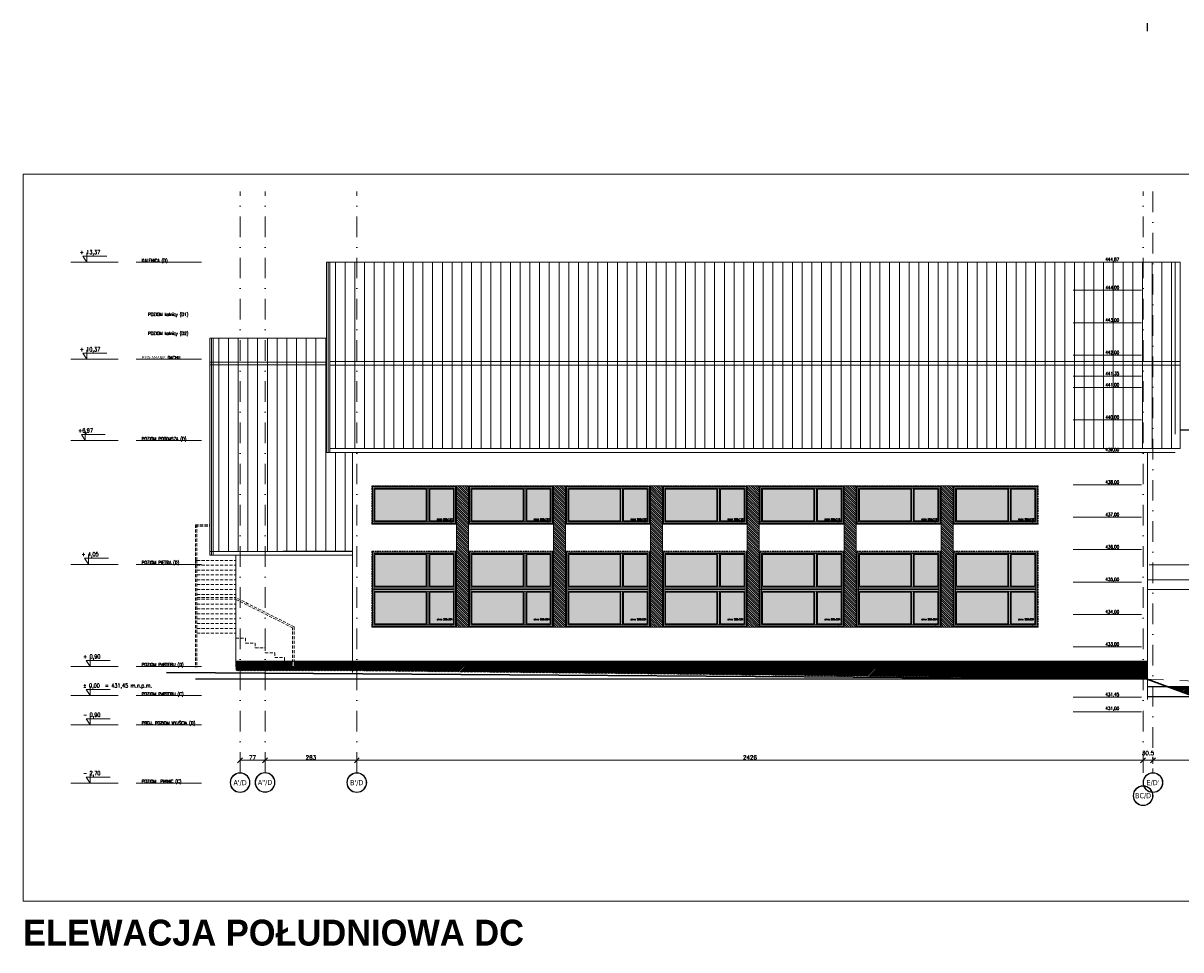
# Model space of a CAD drawing. Header units: millimetres. Extents: x 23192 to 177760, y -399809 to -79279.
# Tile 54 of 256: x 70977 to 74548, y -210248 to -207389. Entities that reach past the tile are written whole.
import ezdxf
from ezdxf.enums import TextEntityAlignment as Align

# ---------------------------------------------------------------- set-up
doc = ezdxf.new("R2010")
doc.units = ezdxf.units.MM
for name, pattern in [('2_3', [1, 0.5, -0.5]), ('CARKOVANA', [7.5, 5, -2.5]), ('DASHDOT', [25.4, 12.7, -6.35, 0, -6.35]), ('HIDDEN2', [4.7625, 3.175, -1.5875])]:
    doc.linetypes.add(name, pattern=pattern)
doc.layers.get('0').update_dxf_attribs({"lineweight": 0})
for name, color, linetype, lineweight in [('! opisy okien elewacja', 7, 'Continuous', 0), ('!! 0_ Istn-okna', 6, 'Continuous', 13), ('!! 0_ Istn-sciany', 3, 'Continuous', 30), ('!! 0_ Opis', 8, 'Continuous', 13), ('!! 0_ WIDOK ELEWACJA', 4, 'Continuous', 0), ('!! 1  WYDZIELENIE PPOŻ', 252, 'Continuous', 0), ('!! 1_Hatch dach', 252, 'Continuous', 5), ('!! 1_projektowana elewacja', 3, 'Continuous', 25), ('!! 2_TYNK OBRYS', 252, 'Continuous', 13), ('!! wymiary osi', 250, 'Continuous', 9), ('0-osie-liniA', 14, 'DASHDOT', 5), ('0-osie-tx', 66, 'Continuous', 9), ('0-rzedne-blok', 62, 'Continuous', 13)]:
    doc.layers.add(name, color=color, linetype=linetype, lineweight=lineweight)
for name, color, linetype, lineweight, plot in [('!! 0_ramki', 66, 'Continuous', 9, False), ('!! 0_RZĘDNE BEZWZGLĘDNE', 10, 'Continuous', 0, False), ('ND', 240, 'Continuous', 0, False)]:
    doc.layers.add(name, color=color, linetype=linetype, lineweight=lineweight, plot=plot)
doc.layers.add('!! 1_ widok', color=4, linetype='Continuous')
doc.layers.add('!! 1_ELEWACJA KOLOR', color=7, linetype='Continuous', lineweight=13, true_color=0x6888bb)
doc.layers.add('!! 2_ELEWACJA COKÓŁ', color=9, linetype='Continuous', lineweight=13, true_color=0x808080)
doc.layers.add('!! 2_WYBURZENIA DO REMONTU', color=7, linetype='Continuous', lineweight=0, true_color=0x4d4d4d, plot=False)
doc.styles.add('DEUTSCH', font='SIMPLEX8')
doc.styles.add('SIMPLEX', font='simplex.shx', dxfattribs={"width": 0.77})
doc.styles.add('STYLE10', font='arialbd.ttf')
doc.styles.add('TAHOMA', font='tahoma.ttf')
doc.styles.add('TXT', font='simplex.shx')
doc.dimstyles.new('DIM50', dxfattribs={"dimscale": 5, "dimtxt": 2.5, "dimasz": 1.5, "dimexe": 0, "dimexo": 0, "dimgap": 0.5, "dimtad": 1, "dimdec": 4, "dimrnd": 0.5, "dimdsep": 46, "dimtxsty": 'TXT', "dimblk1": 'TICK1', "dimblk2": 'TICK1', "dimsah": 1, "dimcen": 0, "dimse1": 1, "dimse2": 1, "dimclrd": 1, "dimclre": 7, "dimclrt": 9, "dimadec": 0, "dimazin": 0, "dimtfac": 1, "dimtdec": 4, "dimtmove": 2, "dimatfit": 3, "dimldrblk": 'TICK1', "dimfxl": 1, "dimtolj": 1, "dimarcsym": 0})
pattern_1 = [(45, (22465.2155, -6921.958), (-2.24506403, 2.24506403), [])]
pattern_2 = [(90, (0, -6910.918), (-30, 2e-15), [])]

# ---------------------------------------------------------------- blocks, each defined once
blk = doc.blocks.new('okno 266x234')
at = {"layer": '!! 1_Hatch dach', "true_color": 0x575757}
h = blk.add_hatch(dxfattribs=at)
h.set_pattern_fill('ANSI31', color=251, scale=0.3, angle=180)
h.paths.add_polyline_path([(212, 10817.5), (-50, 10817.5), (-50, 10820.5), (212, 10820.5)])
h = blk.add_hatch(dxfattribs=at)
h.set_pattern_fill('DOTS', color=251, angle=180)
h.paths.add_polyline_path([(43.8, 10596.5), (202, 10596.5), (202, 10694.5), (43.8, 10694.5)])
h.paths.add_polyline_path([(43.8, 10712.5), (202, 10712.5), (202, 10810.5), (43.8, 10810.5)])
h.paths.add_polyline_path([(32.8, 10596.5), (-40, 10596.5), (-40, 10694.5), (32.8, 10694.5)])
h.paths.add_polyline_path([(32.8, 10712.5), (-40, 10712.5), (-40, 10810.5), (32.8, 10810.5)])
at = {"layer": '! opisy okien elewacja'}
for p in [(-33, 10817.5), (209, 10817.5), (209, 10703.5), (-47, 10589.5), (195, 10589.5)]:
    blk.add_point(p, dxfattribs=at)
at = {"layer": '!! 0_ Istn-okna'}
for p, q in [((205, 10709.5), (-43, 10709.5)), ((205, 10704.5), (-43, 10704.5)), ((205, 10702.5), (-43, 10702.5)), ((205, 10697.5), (-43, 10697.5))]:
    blk.add_line(p, q, dxfattribs=at)
at = {"layer": '!! 0_ Istn-okna', "linetype": 'CARKOVANA', "lineweight": 5}
blk.add_lwpolyline([(212, 10820.5), (-50, 10820.5), (-50, 10586.5), (212, 10586.5)], close=True, dxfattribs=at)
at = {"layer": '!! 0_ Istn-okna'}
for points in [[(212, 10817.5), (-50, 10817.5), (-50, 10820.5), (212, 10820.5)], [(209, 10817.5), (-47, 10817.5), (-47, 10589.5), (209, 10589.5)], [(205, 10813.5), (-43, 10813.5), (-43, 10593.5), (205, 10593.5)], [(32.8, 10712.5), (-40, 10712.5), (-40, 10810.5), (32.8, 10810.5)], [(43.8, 10712.5), (202, 10712.5), (202, 10810.5), (43.8, 10810.5)], [(32.8, 10596.5), (-40, 10596.5), (-40, 10694.5), (32.8, 10694.5)], [(43.8, 10596.5), (202, 10596.5), (202, 10694.5), (43.8, 10694.5)]]:
    blk.add_lwpolyline(points, close=True, dxfattribs=at)
for points in [[(35.8, 10709.5), (35.8, 10813.5)], [(40.8, 10709.5), (40.8, 10813.5)], [(35.8, 10593.5), (35.8, 10697.5)], [(35.8, 10593.5), (35.8, 10697.5)], [(40.8, 10593.5), (40.8, 10697.5)], [(40.8, 10593.5), (40.8, 10697.5)]]:
    blk.add_lwpolyline(points, dxfattribs=at)
at = {"insert": (10.9, 10793.9), "char_height": 5, "attachment_point": 1, "rotation": 180, "style": 'TXT'}
blk.add_mtext_dynamic_manual_height_columns('okno 266x234', width=52.63, gutter_width=75, heights=[0], dxfattribs=at)
blk = doc.blocks.new('okno 266x112')
at = {"layer": '!! 1_Hatch dach', "true_color": 0x575757}
h = blk.add_hatch(dxfattribs=at)
h.set_pattern_fill('ANSI31', color=251, scale=0.05, angle=180)
h.set_pattern_definition([(225, (48759.55389, -227260.51076), (0.11225320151, -0.11225320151), [])])
h.paths.add_polyline_path([(212, 10312.8), (-50, 10312.8), (-50, 10315.8), (212, 10315.8)])
h = blk.add_hatch(dxfattribs=at)
h.set_pattern_fill('DOTS', color=251, angle=180)
h.paths.add_polyline_path([(43.8, 10207.8), (202, 10207.8), (202, 10305.8), (43.8, 10305.8)])
h.paths.add_polyline_path([(32.8, 10207.8), (-40, 10207.8), (-40, 10305.8), (32.8, 10305.8)])
at = {"layer": '! opisy okien elewacja'}
for p in [(-33, 10312.8), (209, 10314.3), (209, 10312.8), (209, 10308.3)]:
    blk.add_point(p, dxfattribs=at)
at = {"layer": '!! 0_ Istn-okna', "linetype": 'CARKOVANA', "lineweight": 5}
blk.add_lwpolyline([(212, 10315.8), (-50, 10315.8), (-50, 10197.8), (212, 10197.8)], close=True, dxfattribs=at)
at = {"layer": '!! 0_ Istn-okna'}
for points in [[(212, 10312.8), (-50, 10312.8), (-50, 10315.8), (212, 10315.8)], [(209, 10312.8), (-47, 10312.8), (-47, 10200.8), (209, 10200.8)], [(205, 10308.8), (-43, 10308.8), (-43, 10204.8), (205, 10204.8)], [(32.8, 10207.8), (-40, 10207.8), (-40, 10305.8), (32.8, 10305.8)], [(43.8, 10207.8), (202, 10207.8), (202, 10305.8), (43.8, 10305.8)]]:
    blk.add_lwpolyline(points, close=True, dxfattribs=at)
for points in [[(35.8, 10308.8), (-43, 10308.8)], [(35.8, 10204.8), (35.8, 10308.8)], [(205, 10308.8), (40.8, 10308.8)], [(40.8, 10204.8), (40.8, 10308.8)]]:
    blk.add_lwpolyline(points, dxfattribs=at)
at = {"insert": (10.9, 10298.3), "char_height": 5, "attachment_point": 1, "rotation": 180, "style": 'TXT'}
blk.add_mtext_dynamic_manual_height_columns('okno 266x112', width=52.63, gutter_width=75, heights=[0], dxfattribs=at)
blk = doc.blocks.new('RZĘDNE BEZWZGLĘDNE')
at = {"layer": '!! 0_RZĘDNE BEZWZGLĘDNE'}
for points in [[(62904.4, -203122.6), (63115.5, -203122.6)], [(62904.4, -203209.6), (63115.5, -203209.6)], [(62904.4, -203309.6), (63115.5, -203309.6)], [(62904.4, -203409.6), (63115.5, -203409.6)], [(62904.4, -203474.6), (63115.5, -203474.6)], [(62904.4, -203509.6), (63115.5, -203509.6)], [(62904.4, -203609.6), (63115.5, -203609.6)], [(62904.4, -203709.6), (63115.5, -203709.6)], [(62904.4, -203809.6), (63115.5, -203809.6)], [(62904.4, -203909.6), (63115.5, -203909.6)], [(62904.4, -204009.6), (63115.5, -204009.6)], [(62904.4, -204109.6), (63115.5, -204109.6)], [(62904.4, -204209.6), (63115.5, -204209.6)], [(62904.4, -204309.6), (63115.5, -204309.6)], [(62904.4, -204409.6), (63115.5, -204409.6)], [(62904.4, -204464.6), (63115.5, -204464.6)], [(62904.4, -204509.6), (63115.5, -204509.6)]]:
    blk.add_lwpolyline(points, dxfattribs=at)
at = {"layer": '!! 0_RZĘDNE BEZWZGLĘDNE', "char_height": 10, "attachment_point": 1, "style": 'SIMPLEX'}
for s, insert in [('444,87', (63003.7, -203109.2)), ('444,00', (63003.7, -203196.2)), ('443,00', (63003.7, -203296.2)), ('442,00', (63003.7, -203396.2)), ('441,35', (63003.7, -203461.2)), ('441,00', (63003.7, -203496.2)), ('440,00', (63003.7, -203596.2)), ('439,00', (63003.7, -203696.2)), ('438,00', (63003.7, -203796.2)), ('437,00', (63003.7, -203896.2)), ('436,00', (63003.7, -203996.2)), ('435,00', (63003.7, -204096.2)), ('434,00', (63003.7, -204196.2)), ('433,00', (63003.7, -204296.2)), ('432,00', (63003.7, -204396.2)), ('431,45', (63003.7, -204451.2)), ('431,00', (63003.7, -204494.2))]:
    blk.add_mtext_dynamic_manual_height_columns(s, width=111.802, gutter_width=20, heights=[0], dxfattribs=dict(at, insert=insert))
blk = doc.blocks.new('*U81')
h = blk.add_hatch(color=256)
edge = h.paths.add_edge_path()
edge.add_arc((0, 0), 30.6, 0, 360)
edge = h.paths.add_edge_path(flags=17)
edge.add_arc((0, 0), 29.4, 0, 360)
for radius in [30.6, 29.4]:
    blk.add_circle((0, 0), radius)
at = {"style": 'TAHOMA', "flags": 8}
blk.add_attdef('ANSICHTSNUMMER', text='', height=16, dxfattribs=at).set_placement((0, 0), align=Align.MIDDLE_CENTER)
blk = doc.blocks.new('TICK1')
at = {"color": 2}
blk.add_line((-1, -1), (1, 1), dxfattribs=at)
at = {"color": 0}
for p, q in [((0, 0), (-1, 0)), ((0, -1.4), (0, 1.4))]:
    blk.add_line(p, q, dxfattribs=at)
blk = doc.blocks.new('*D3703')
at = {"layer": '!! wymiary osi', "color": 1, "lineweight": -2, "transparency": 16777216}
blk.add_line((58033.6, -216280.7), (58095.6, -216280.7), dxfattribs=at)
at = {"layer": 'DEFPOINTS', "color": 0, "transparency": 16777216}
for p in [(58103.1, -216280.7), (58026.1, -216318.8), (58103.1, -216318.3)]:
    blk.add_point(p, dxfattribs=at)
at = {"layer": '!! wymiary osi', "color": 1, "lineweight": -2, "transparency": 16777216, "xscale": 7.5, "yscale": 7.5, "zscale": 7.5, "rotation": 180}
blk.add_blockref('TICK1', (58026.1, -216280.7), dxfattribs=at)
at = {"layer": '!! wymiary osi', "color": 1, "lineweight": -2, "transparency": 16777216, "xscale": 7.5, "yscale": 7.5, "zscale": 7.5}
blk.add_blockref('TICK1', (58103.1, -216280.7), dxfattribs=at)
at = {"layer": '!! wymiary osi', "color": 9, "transparency": 16777216, "insert": (58064.6, -216271.9), "char_height": 12.5, "attachment_point": 5, "style": 'TXT'}
blk.add_mtext('\\A1;77', dxfattribs=at)
blk = doc.blocks.new('*D3704')
at = {"layer": '!! wymiary osi', "color": 1, "lineweight": -2, "transparency": 16777216}
blk.add_line((58110.6, -216280.7), (58378.6, -216280.7), dxfattribs=at)
at = {"layer": 'DEFPOINTS', "color": 0, "transparency": 16777216}
for p in [(58386.1, -216280.7), (58386.1, -216280.7), (58103.1, -216318.3)]:
    blk.add_point(p, dxfattribs=at)
at = {"layer": '!! wymiary osi', "color": 1, "lineweight": -2, "transparency": 16777216, "xscale": 7.5, "yscale": 7.5, "zscale": 7.5, "rotation": 180}
blk.add_blockref('TICK1', (58103.1, -216280.7), dxfattribs=at)
at = {"layer": '!! wymiary osi', "color": 1, "lineweight": -2, "transparency": 16777216, "xscale": 7.5, "yscale": 7.5, "zscale": 7.5}
blk.add_blockref('TICK1', (58386.1, -216280.7), dxfattribs=at)
at = {"layer": '!! wymiary osi', "color": 9, "transparency": 16777216, "insert": (58244.6, -216271.9), "char_height": 12.5, "attachment_point": 5, "style": 'TXT'}
blk.add_mtext('\\A1;283', dxfattribs=at)
blk = doc.blocks.new('*D3705')
at = {"layer": '!! wymiary osi', "color": 1, "lineweight": -2, "transparency": 16777216}
blk.add_line((58393.6, -216280.7), (60804.6, -216280.7), dxfattribs=at)
at = {"layer": 'DEFPOINTS', "color": 0, "transparency": 16777216}
for p in [(58386.1, -216280.7), (60812.1, -216280.7), (60812.1, -216280.7)]:
    blk.add_point(p, dxfattribs=at)
at = {"layer": '!! wymiary osi', "color": 1, "lineweight": -2, "transparency": 16777216, "xscale": 7.5, "yscale": 7.5, "zscale": 7.5, "rotation": 180}
blk.add_blockref('TICK1', (58386.1, -216280.7), dxfattribs=at)
at = {"layer": '!! wymiary osi', "color": 1, "lineweight": -2, "transparency": 16777216, "xscale": 7.5, "yscale": 7.5, "zscale": 7.5}
blk.add_blockref('TICK1', (60812.1, -216280.7), dxfattribs=at)
at = {"layer": '!! wymiary osi', "color": 9, "transparency": 16777216, "insert": (59599.1, -216271.9), "char_height": 12.5, "attachment_point": 5, "style": 'TXT'}
blk.add_mtext('\\A1;2426', dxfattribs=at)
blk = doc.blocks.new('*D3706')
at = {"layer": '!! wymiary osi', "color": 1, "lineweight": -2, "transparency": 16777216}
blk.add_line((60819.6, -216280.7), (60835.1, -216280.7), dxfattribs=at)
at = {"layer": 'DEFPOINTS', "color": 0, "transparency": 16777216}
for p in [(60812.1, -216280.7), (60842.6, -216280.7), (60842.6, -216280.7)]:
    blk.add_point(p, dxfattribs=at)
at = {"layer": '!! wymiary osi', "color": 1, "lineweight": -2, "transparency": 16777216, "xscale": 7.5, "yscale": 7.5, "zscale": 7.5, "rotation": 180}
blk.add_blockref('TICK1', (60812.1, -216280.7), dxfattribs=at)
at = {"layer": '!! wymiary osi', "color": 1, "lineweight": -2, "transparency": 16777216, "xscale": 7.5, "yscale": 7.5, "zscale": 7.5}
blk.add_blockref('TICK1', (60842.6, -216280.7), dxfattribs=at)
at = {"layer": '!! wymiary osi', "color": 9, "transparency": 16777216, "insert": (60827.3, -216258.2), "char_height": 12.5, "attachment_point": 5, "style": 'TXT'}
blk.add_mtext('\\A1;30.5', dxfattribs=at)
blk = doc.blocks.new('*D3707')
at = {"layer": '!! wymiary osi', "color": 1, "lineweight": -2, "transparency": 16777216}
blk.add_line((60850.1, -216280.7), (61404.6, -216280.7), dxfattribs=at)
at = {"layer": 'DEFPOINTS', "color": 0, "transparency": 16777216}
for p in [(60842.6, -216280.7), (61412.1, -216280.7), (61412.1, -216280.7)]:
    blk.add_point(p, dxfattribs=at)
at = {"layer": '!! wymiary osi', "color": 1, "lineweight": -2, "transparency": 16777216, "xscale": 7.5, "yscale": 7.5, "zscale": 7.5, "rotation": 180}
blk.add_blockref('TICK1', (60842.6, -216280.7), dxfattribs=at)
at = {"layer": '!! wymiary osi', "color": 1, "lineweight": -2, "transparency": 16777216, "xscale": 7.5, "yscale": 7.5, "zscale": 7.5}
blk.add_blockref('TICK1', (61412.1, -216280.7), dxfattribs=at)
at = {"layer": '!! wymiary osi', "color": 9, "transparency": 16777216, "insert": (61127.3, -216271.9), "char_height": 12.5, "attachment_point": 5, "style": 'TXT'}
blk.add_mtext('\\A1;569.5', dxfattribs=at)
blk = doc.blocks.new('*D3708')
at = {"layer": '!! wymiary osi', "color": 1, "lineweight": -2, "transparency": 16777216}
blk.add_line((61419.6, -216280.7), (61655.1, -216280.7), dxfattribs=at)
at = {"layer": 'DEFPOINTS', "color": 0, "transparency": 16777216}
for p in [(61412.1, -216280.7), (61662.6, -216280.7), (61662.6, -216280.7)]:
    blk.add_point(p, dxfattribs=at)
at = {"layer": '!! wymiary osi', "color": 1, "lineweight": -2, "transparency": 16777216, "xscale": 7.5, "yscale": 7.5, "zscale": 7.5, "rotation": 180}
blk.add_blockref('TICK1', (61412.1, -216280.7), dxfattribs=at)
at = {"layer": '!! wymiary osi', "color": 1, "lineweight": -2, "transparency": 16777216, "xscale": 7.5, "yscale": 7.5, "zscale": 7.5}
blk.add_blockref('TICK1', (61662.6, -216280.7), dxfattribs=at)
at = {"layer": '!! wymiary osi', "color": 9, "transparency": 16777216, "insert": (61537.3, -216271.9), "char_height": 12.5, "attachment_point": 5, "style": 'TXT'}
blk.add_mtext('\\A1;250.5', dxfattribs=at)
blk = doc.blocks.new('*D3709')
at = {"layer": '!! wymiary osi', "color": 1, "lineweight": -2, "transparency": 16777216}
blk.add_line((61670.1, -216280.7), (62003.6, -216280.7), dxfattribs=at)
at = {"layer": 'DEFPOINTS', "color": 0, "transparency": 16777216}
for p in [(61662.6, -216280.7), (62011.1, -216280.7), (62011.1, -216280.7)]:
    blk.add_point(p, dxfattribs=at)
at = {"layer": '!! wymiary osi', "color": 1, "lineweight": -2, "transparency": 16777216, "xscale": 7.5, "yscale": 7.5, "zscale": 7.5, "rotation": 180}
blk.add_blockref('TICK1', (61662.6, -216280.7), dxfattribs=at)
at = {"layer": '!! wymiary osi', "color": 1, "lineweight": -2, "transparency": 16777216, "xscale": 7.5, "yscale": 7.5, "zscale": 7.5}
blk.add_blockref('TICK1', (62011.1, -216280.7), dxfattribs=at)
at = {"layer": '!! wymiary osi', "color": 9, "transparency": 16777216, "insert": (61836.8, -216271.9), "char_height": 12.5, "attachment_point": 5, "style": 'TXT'}
blk.add_mtext('\\A1;348.5', dxfattribs=at)
blk = doc.blocks.new('*D3710')
at = {"layer": '!! wymiary osi', "color": 1, "lineweight": -2, "transparency": 16777216}
blk.add_line((62018.6, -216280.7), (62602.6, -216280.7), dxfattribs=at)
at = {"layer": 'DEFPOINTS', "color": 0, "transparency": 16777216}
for p in [(62011.1, -216280.7), (62610.1, -216280.7), (62610.1, -216280.7)]:
    blk.add_point(p, dxfattribs=at)
at = {"layer": '!! wymiary osi', "color": 1, "lineweight": -2, "transparency": 16777216, "xscale": 7.5, "yscale": 7.5, "zscale": 7.5, "rotation": 180}
blk.add_blockref('TICK1', (62011.1, -216280.7), dxfattribs=at)
at = {"layer": '!! wymiary osi', "color": 1, "lineweight": -2, "transparency": 16777216, "xscale": 7.5, "yscale": 7.5, "zscale": 7.5}
blk.add_blockref('TICK1', (62610.1, -216280.7), dxfattribs=at)
at = {"layer": '!! wymiary osi', "color": 9, "transparency": 16777216, "insert": (62310.6, -216271.9), "char_height": 12.5, "attachment_point": 5, "style": 'TXT'}
blk.add_mtext('\\A1;599', dxfattribs=at)
blk = doc.blocks.new('*D3711')
at = {"layer": '!! wymiary osi', "color": 1, "lineweight": -2, "transparency": 16777216}
blk.add_line((62617.6, -216280.7), (63385.1, -216280.7), dxfattribs=at)
at = {"layer": 'DEFPOINTS', "color": 0, "transparency": 16777216}
for p in [(62610.1, -216280.7), (63392.6, -216280.7), (63392.6, -216280.7)]:
    blk.add_point(p, dxfattribs=at)
at = {"layer": '!! wymiary osi', "color": 1, "lineweight": -2, "transparency": 16777216, "xscale": 7.5, "yscale": 7.5, "zscale": 7.5, "rotation": 180}
blk.add_blockref('TICK1', (62610.1, -216280.7), dxfattribs=at)
at = {"layer": '!! wymiary osi', "color": 1, "lineweight": -2, "transparency": 16777216, "xscale": 7.5, "yscale": 7.5, "zscale": 7.5}
blk.add_blockref('TICK1', (63392.6, -216280.7), dxfattribs=at)
at = {"layer": '!! wymiary osi', "color": 9, "transparency": 16777216, "insert": (63001.3, -216271.9), "char_height": 12.5, "attachment_point": 5, "style": 'TXT'}
blk.add_mtext('\\A1;782.5', dxfattribs=at)
blk = doc.blocks.new('D_kota')
for p, q in [((-0.8, 15), (8.7, 15)), ((8.7, 0), (-0.8, 15)), ((8.7, 0), (8.7, 23))]:
    blk.add_line(p, q)
blk.add_lwpolyline([(-0.8, 15), (57.9, 15)])
at = {"style": 'DEUTSCH', "width": 0.8}
blk.add_attdef('POZ.ARCH', (7.3, 19.7), '', height=10, dxfattribs=at)
blk = doc.blocks.new('rzędne elewacje')
at = {"layer": '0-rzedne-blok'}
for p, q in [((45186.1, -202764.8), (45186.1, -202618)), ((45366.1, -202764.8), (45366.1, -202618)), ((45546.1, -202764.8), (45546.1, -202618)), ((45861.1, -202764.8), (45861.1, -202618)), ((46243.1, -202764.8), (46243.1, -202618)), ((46493.6, -202764.8), (46493.6, -202618)), ((46793.4, -202764.8), (46793.4, -202618)), ((45186.1, -203021.7), (45186.1, -202819.8)), ((45366.1, -203021.7), (45366.1, -202819.8)), ((45546.1, -203021.7), (45546.1, -202819.8)), ((45861.1, -203021.7), (45861.1, -202819.8)), ((46243.1, -203021.7), (46243.1, -202819.8)), ((46493.6, -203021.7), (46493.6, -202819.8)), ((46793.4, -203021.7), (46793.4, -202819.8))]:
    blk.add_line(p, q, dxfattribs=at)
for points in [[(45456.1, -202618), (45456.1, -202764.8)], [(46493.6, -202764.8), (46493.6, -202618)], [(45456.1, -202819.8), (45456.1, -203021.7)], [(46493.6, -203021.7), (46493.6, -202819.8)]]:
    blk.add_lwpolyline(points, dxfattribs=at)
ref = blk.add_blockref('D_kota', (45186.1, -202667.3), dxfattribs=dict(at, xscale=1.250000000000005, yscale=1.250000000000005, zscale=1.250000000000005, rotation=270))
ref.add_attrib('POZ.ARCH', '- 2,70  ', (45210.7, -202656.5), dxfattribs={"layer": '0', "height": 12.5, "rotation": 270, "style": 'DEUTSCH', "width": 0.8})
ref = blk.add_blockref('D_kota', (45366.1, -202667.3), dxfattribs=dict(at, xscale=1.250000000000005, yscale=1.250000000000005, zscale=1.250000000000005, rotation=270))
ref.add_attrib('POZ.ARCH', '- 0,90  ', (45390.7, -202656.5), dxfattribs={"layer": '0', "height": 12.5, "rotation": 270, "style": 'DEUTSCH', "width": 0.8})
ref = blk.add_blockref('D_kota', (45456.1, -202667.3), dxfattribs=dict(at, xscale=1.250000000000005, yscale=1.250000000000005, zscale=1.250000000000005, rotation=270))
ref.add_attrib('POZ.ARCH', '%%p 0,00  = 431,45 m.n.p.m.', (45480.7, -202656.5), dxfattribs={"layer": '0', "height": 12.5, "rotation": 270, "style": 'DEUTSCH', "width": 0.8})
ref = blk.add_blockref('D_kota', (45546.1, -202667.3), dxfattribs=dict(at, xscale=1.250000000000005, yscale=1.250000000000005, zscale=1.250000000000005, rotation=270))
ref.add_attrib('POZ.ARCH', '+ 0,90  ', (45570.7, -202656.5), dxfattribs={"layer": '0', "height": 12.5, "rotation": 270, "style": 'DEUTSCH', "width": 0.8})
ref = blk.add_blockref('D_kota', (45861.6, -202661.9), dxfattribs=dict(at, xscale=1.250000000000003, yscale=1.250000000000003, zscale=1.250000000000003, rotation=269.9999999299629))
ref.add_attrib('POZ.ARCH', '+ 4,05', (45886.2, -202651.1), dxfattribs={"layer": '0', "height": 12.5, "rotation": 270, "style": 'DEUTSCH', "width": 0.8})
ref = blk.add_blockref('D_kota', (46243.1, -202652.1), dxfattribs=dict(at, xscale=1.250000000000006, yscale=1.250000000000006, zscale=1.250000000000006, rotation=270))
ref.add_attrib('POZ.ARCH', '+6,97', (46267.7, -202641.3), dxfattribs={"layer": '0', "height": 12.5, "rotation": 270, "style": 'DEUTSCH', "width": 0.8})
ref = blk.add_blockref('D_kota', (46493.6, -202656.9), dxfattribs=dict(at, xscale=1.250000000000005, yscale=1.250000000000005, zscale=1.250000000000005, rotation=270))
ref.add_attrib('POZ.ARCH', '+ 10,37', (46518.2, -202646.1), dxfattribs={"layer": '0', "height": 12.5, "rotation": 270, "style": 'DEUTSCH', "width": 0.8})
ref = blk.add_blockref('D_kota', (46793.4, -202656.9), dxfattribs=dict(at, xscale=1.250000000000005, yscale=1.250000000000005, zscale=1.250000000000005, rotation=270))
ref.add_attrib('POZ.ARCH', '+ 13,37', (46818, -202646.1), dxfattribs={"layer": '0', "height": 12.5, "rotation": 270, "style": 'DEUTSCH', "width": 0.8})
at = {"layer": '0-rzedne-blok', "style": 'SIMPLEX', "width": 0.77}
for s, p in [('POZIOM  PIWNIC (C)', (45186.7, -202837.1)), ('PROJ. POZIOM WYJŚCIA (D)', (45366.7, -202837.1)), ('POZIOM PARTERU (C)', (45456.1, -202837.1)), ('POZIOM PARTERU (D)', (45546.7, -202837.1)), ('POZIOM PIĘTRA (D)', (45861.7, -202837.1)), ('POZIOM PODDASZA (D)', (46243.1, -202837.1)), ('PRZŁAMANIE DACHU', (46493.6, -202837.1)), ('KALENICA (D)', (46793.4, -202837.1)), ('POZIOM kalnicy (D2)', (46568.8, -202856.7, 0)), ('POZIOM kalnicy (D1)', (46627.4, -202856.7, 0))]:
    blk.add_text(s, height=10, rotation=270, dxfattribs=at).set_placement(p)
blk = doc.blocks.new('BLOK OSIE D-E PD')
at = {"layer": '!! 1_ widok'}
blk.add_lwpolyline([(60824.56735, -214006.53045), (60824.56735, -214031.53045)], dxfattribs=at)
at = {"layer": '0-osie-liniA', "ltscale": 5}
for points in [[(58026.06735, -216318.84626), (58026.06735, -214526.31528)], [(58103.06735, -216318.84626), (58103.06735, -214526.31528)], [(58386.06735, -216318.84626), (58386.06735, -214526.31528)], [(60812.06735, -216318.84626), (60812.06735, -214526.31528)], [(60842.56735, -214526.31528), (60842.56735, -216318.84626)], [(61412.06735, -214526.31528), (61412.06735, -216318.84626)], [(61662.56735, -214526.31528), (61662.56735, -216318.84626)], [(62011.06735, -214526.31528), (62011.06735, -216318.84626)], [(62610.06735, -214526.31528), (62610.06735, -216318.84626)], [(63392.56735, -214526.31528), (63392.56735, -216318.84626)]]:
    blk.add_lwpolyline(points, dxfattribs=at)
at = {"layer": '0-osie-tx'}
ref = blk.add_blockref('*U81', (58026.06735, -216349.44626), dxfattribs=dict(at, rotation=180))
ref.add_attrib('ANSICHTSNUMMER', "A'/D", dxfattribs={"layer": '0', "height": 16, "style": 'TAHOMA', "flags": 8}).set_placement((58026.06735, -216349.44626), align=Align.MIDDLE_CENTER)
ref = blk.add_blockref('*U81', (58103.06735, -216348.94626), dxfattribs=dict(at, rotation=180))
ref.add_attrib('ANSICHTSNUMMER', 'A"/D', dxfattribs={"layer": '0', "height": 16, "style": 'TAHOMA', "flags": 8}).set_placement((58103.06735, -216348.94626), align=Align.MIDDLE_CENTER)
ref = blk.add_blockref('*U81', (58386.06735, -216349.44626), dxfattribs=dict(at, rotation=180))
ref.add_attrib('ANSICHTSNUMMER', "B'/D", dxfattribs={"layer": '0', "height": 16, "style": 'TAHOMA', "flags": 8}).set_placement((58386.06735, -216349.44626), align=Align.MIDDLE_CENTER)
ref = blk.add_blockref('*U81', (60842.56735, -216349.44626), dxfattribs=dict(at, rotation=180))
ref.add_attrib('ANSICHTSNUMMER', "E/D'", dxfattribs={"layer": '0', "height": 16, "style": 'TAHOMA', "flags": 8}).set_placement((60842.56735, -216349.44626), align=Align.MIDDLE_CENTER)
ref = blk.add_blockref('*U81', (61412.06735, -216349.44626), dxfattribs=dict(at, rotation=180))
ref.add_attrib('ANSICHTSNUMMER', 'C/E', dxfattribs={"layer": '0', "height": 16, "style": 'TAHOMA', "flags": 8}).set_placement((61412.06735, -216349.44626), align=Align.MIDDLE_CENTER)
ref = blk.add_blockref('*U81', (61662.56735, -216349.44626), dxfattribs=dict(at, rotation=180))
ref.add_attrib('ANSICHTSNUMMER', "E/E'", dxfattribs={"layer": '0', "height": 16, "style": 'TAHOMA', "flags": 8}).set_placement((61662.56735, -216349.44626), align=Align.MIDDLE_CENTER)
ref = blk.add_blockref('*U81', (62011.06735, -216349.44626), dxfattribs=dict(at, rotation=180))
ref.add_attrib('ANSICHTSNUMMER', 'BC/F', dxfattribs={"layer": '0', "height": 16, "style": 'TAHOMA', "flags": 8}).set_placement((62011.06735, -216349.44626), align=Align.MIDDLE_CENTER)
ref = blk.add_blockref('*U81', (62610.06735, -216349.44626), dxfattribs=dict(at, rotation=180))
ref.add_attrib('ANSICHTSNUMMER', "E/F'", dxfattribs={"layer": '0', "height": 16, "style": 'TAHOMA', "flags": 8}).set_placement((62610.06735, -216349.44626), align=Align.MIDDLE_CENTER)
ref = blk.add_blockref('*U81', (63392.56735, -216349.44626), dxfattribs=dict(at, rotation=180))
ref.add_attrib('ANSICHTSNUMMER', "E/G'", dxfattribs={"layer": '0', "height": 16, "style": 'TAHOMA', "flags": 8}).set_placement((63392.56735, -216349.44626), align=Align.MIDDLE_CENTER)
ref = blk.add_blockref('*U81', (60812.06735, -216389.74455), dxfattribs=dict(at, rotation=180))
ref.add_attrib('ANSICHTSNUMMER', 'BC/D', dxfattribs={"layer": '0', "height": 16, "style": 'TAHOMA', "flags": 8}).set_placement((60812.06735, -216389.74455), align=Align.MIDDLE_CENTER)
at = {"layer": '!! wymiary osi'}
for base, p1, p2, picture, middle in [((58103.06735, -216280.68013), (58026.06735, -216318.84626), (58103.06735, -216318.34626), '*D3703', (58064.56735, -216271.93013)), ((58386.06735, -216280.68013), (58103.06735, -216318.34626), (58386.06735, -216280.68013), '*D3704', (58244.56735, -216271.93013)), ((60812.06735, -216280.68013), (58386.06735, -216280.68013), (60812.06735, -216280.68013), '*D3705', (59599.06735, -216271.93013)), ((60842.56735, -216280.68013), (60812.06735, -216280.68013), (60842.56735, -216280.68013), '*D3706', (60827.31735, -216258.18013)), ((61412.06735, -216280.68013), (60842.56735, -216280.68013), (61412.06735, -216280.68013), '*D3707', (61127.31735, -216271.93013)), ((61662.56735, -216280.68013), (61412.06735, -216280.68013), (61662.56735, -216280.68013), '*D3708', (61537.31735, -216271.93013)), ((62011.06735, -216280.68013), (61662.56735, -216280.68013), (62011.06735, -216280.68013), '*D3709', (61836.81735, -216271.93013)), ((62610.06735, -216280.68013), (62011.06735, -216280.68013), (62610.06735, -216280.68013), '*D3710', (62310.56735, -216271.93013)), ((63392.56735, -216280.68013), (62610.06735, -216280.68013), (63392.56735, -216280.68013), '*D3711', (63001.31735, -216271.93013))]:
    dim = blk.add_linear_dim(base=base, p1=p1, p2=p2, dimstyle='DIM50', dxfattribs=at)
    dim.commit()
    dim.dimension.update_dxf_attribs({"geometry": picture, "text_midpoint": middle})

msp = doc.modelspace()

# ---------------------------------------------------------------- hatches: boundary and pattern name
at = {"layer": '!! 1_ELEWACJA KOLOR', "true_color": 0x4f5358}
h = msp.add_hatch(dxfattribs=at)
h.set_pattern_fill('ANSI31', color=251, scale=1.5, angle=-90)
h.set_pattern_definition([(315, (67938.4744, -208996.977), (3.367596, 3.367596), [])])
h.paths.add_polyline_path([(72313.92689, -208816.45733), (72350.92689, -208816.45733), (72350.92689, -209252.45733), (72313.92689, -209252.45733)])
h = msp.add_hatch(dxfattribs=at)
h.set_pattern_fill('ANSI31', color=251, scale=1.5, angle=-90)
h.set_pattern_definition([(315, (68237.4744, -208996.977), (3.367596, 3.367596), [])])
h.paths.add_polyline_path([(72612.92689, -208816.45733), (72649.92689, -208816.45733), (72649.92689, -209252.45733), (72612.92689, -209252.45733)])
h = msp.add_hatch(dxfattribs=at)
h.set_pattern_fill('ANSI31', color=251, scale=1.5, angle=-90)
h.set_pattern_definition([(315, (68536.4744, -208996.977), (3.367596, 3.367596), [])])
h.paths.add_polyline_path([(72911.92689, -208816.45733), (72948.92689, -208816.45733), (72948.92689, -209252.45733), (72911.92689, -209252.45733)])
h = msp.add_hatch(dxfattribs=at)
h.set_pattern_fill('ANSI31', color=251, scale=1.5, angle=-90)
h.set_pattern_definition([(315, (68835.4744, -208996.977), (3.367596, 3.367596), [])])
h.paths.add_polyline_path([(73210.92689, -208816.45733), (73247.92689, -208816.45733), (73247.92689, -209252.45733), (73210.92689, -209252.45733)])
h = msp.add_hatch(dxfattribs=at)
h.set_pattern_fill('ANSI31', color=251, scale=1.5, angle=-90)
h.set_pattern_definition([(315, (69134.4744, -208996.977), (3.367596, 3.367596), [])])
h.paths.add_polyline_path([(73509.92689, -208816.45733), (73546.92689, -208816.45733), (73546.92689, -209252.45733), (73509.92689, -209252.45733)])
h = msp.add_hatch(dxfattribs=at)
h.set_pattern_fill('ANSI31', color=251, scale=1.5, angle=-90)
h.set_pattern_definition([(315, (69433.4744, -208996.977), (3.367596, 3.367596), [])])
h.paths.add_polyline_path([(73808.92689, -208816.45733), (73845.92689, -208816.45733), (73845.92689, -209252.45733), (73808.92689, -209252.45733)])
at = {"layer": '!! 1_Hatch dach'}
h = msp.add_hatch(dxfattribs=at)
h.set_pattern_fill('_USER', color=8, scale=30, angle=90, pattern_type=0)
h.set_pattern_definition(pattern_2)
h.paths.add_polyline_path([(71922.92689, -208126.45733), (74545.92689, -208126.45733), (74545.92689, -208701.45733), (71922.92689, -208701.45733)])
h = msp.add_hatch(dxfattribs=at)
h.set_pattern_fill('_USER', color=8, scale=30, angle=90, pattern_type=0)
h.set_pattern_definition(pattern_2)
h.paths.add_polyline_path([(71562.92689, -209018.88853), (71992.92689, -209016.77116), (71992.92689, -208713.45733), (71912.92689, -208713.45733), (71912.92689, -208361.5056), (71562.92689, -208361.5056)])
at = {"layer": '!! 2_ELEWACJA COKÓŁ', "true_color": 0x2b2b2c}
h = msp.add_hatch(dxfattribs=at)
h.set_pattern_fill('ANSI31', color=250)
h.set_pattern_definition(pattern_1)
h.paths.add_polyline_path([(71992.92689, -209357.45733), (71812.92689, -209357.45733), (71812.92689, -209372.45733), (71812.92689, -209387.45733), (71992.92689, -209387.45733)])
h.paths.add_polyline_path([(71807.92689, -209357.45733), (71782.92689, -209357.45733), (71782.92689, -209372.45733), (71807.92689, -209372.45733)], flags=17)
h.paths.add_polyline_path([(71812.92689, -209372.45733), (71782.92689, -209372.45733), (71782.92689, -209357.45733), (71752.92689, -209357.45733), (71632.92689, -209357.45733), (71632.92689, -209387.45733), (71812.92689, -209387.45733)])
h = msp.add_hatch(dxfattribs=at)
h.set_pattern_fill('ANSI31', color=250)
h.set_pattern_definition(pattern_1)
h.paths.add_polyline_path([(74445.44004, -209357.45733), (71992.92689, -209357.45733), (71992.92689, -209387.45733), (74444.45983, -209413.43032)])
h = msp.add_hatch(dxfattribs=at)
h.set_pattern_fill('ANSI31', color=250)
h.set_pattern_definition([(225, (57913.864, -203778.1074), (2.24506403, -2.24506403), [])])
h.paths.add_polyline_path([(75040.42327, -209436.45733), (74507.16401, -209436.45733), (74637.23102, -209484.15954), (74913.17147, -209486.83308), (75037.42327, -209466.45733)])

# ---------------------------------------------------------------- linework, layer by layer
at = {"layer": '! opisy okien elewacja'}
for points in [[(71922.92689, -208126.45733), (74545.92689, -208126.45733), (74545.92689, -208701.45733), (71922.92689, -208701.45733)], [(71562.92689, -209018.88853), (71992.92689, -209016.77116), (71992.92689, -208713.45733), (71912.92689, -208713.45733), (71912.92689, -208361.5056), (71562.92689, -208361.5056)]]:
    msp.add_lwpolyline(points, close=True, dxfattribs=at)
at = {"layer": '!! 0_ Istn-sciany'}
for points in [[(74445.17545, -209413.45733), (71418.55669, -209392.03375)], [(74637.23102, -209484.15954), (74444.36809, -209413.42686)]]:
    msp.add_lwpolyline(points, dxfattribs=at)
at = {"layer": '!! 0_ Istn-sciany', "linetype": '2_3', "lineweight": 20, "ltscale": 100}
msp.add_lwpolyline([(74445.17545, -209413.45733), (77041.92327, -209511.45733)], dxfattribs=at)
at = {"layer": '!! 0_ WIDOK ELEWACJA'}
for p, q in [((74545.92689, -208433.45733), (71922.92689, -208433.45733)), ((74545.92689, -208444.58909), (71922.92689, -208444.58909))]:
    msp.add_line(p, q, dxfattribs=at)
for points in [[(74530.42327, -208126.45733), (71912.92689, -208126.45733)], [(71912.92689, -208126.45733), (71912.92689, -208713.45733)], [(71917.92689, -208126.45733), (71917.92689, -208713.45733)], [(71922.92689, -208126.45733), (71922.92689, -208713.45733)], [(74530.42327, -208126.45733), (74530.42327, -208657.08499)], [(74545.92689, -208126.45733), (74545.92689, -208657.08499)], [(71552.92689, -208361.5056), (71912.92689, -208361.5056)], [(71552.92689, -208361.5056), (71552.92689, -209030.88853)], [(71557.92689, -208361.5056), (71557.92689, -209030.88853)], [(71562.92689, -208361.5056), (71562.92689, -209030.88853)], [(71552.92689, -208435.28324), (71912.92689, -208435.28324)], [(71552.92689, -208443.56656), (71912.92689, -208443.56656)], [(74530.42327, -208713.45733), (71912.92689, -208713.45733)], [(74545.92689, -208701.45733), (71922.92689, -208701.45733)], [(71992.92689, -208713.45733), (71992.92689, -209392.03375)], [(74445.44004, -209475.86188), (74445.44004, -208713.45733)], [(71552.92689, -209018.88853), (71992.92689, -209018.88853)], [(71552.92689, -209030.88853), (71992.92689, -209030.88853)], [(71632.92689, -209030.88853), (71632.92689, -209376.45733)], [(74605.42327, -209060.45733), (74450.42327, -209060.45733)], [(74445.17545, -209357.45733), (71632.92689, -209357.45733)]]:
    msp.add_lwpolyline(points, dxfattribs=at)
for points in [[(72054.92689, -208931.45733), (72310.92689, -208931.45733), (72310.92689, -208817.45733), (72054.92689, -208817.45733)], [(72353.92689, -208931.45733), (72609.92689, -208931.45733), (72609.92689, -208817.45733), (72353.92689, -208817.45733)], [(72652.92689, -208931.45733), (72908.92689, -208931.45733), (72908.92689, -208817.45733), (72652.92689, -208817.45733)], [(72951.92689, -208931.45733), (73207.92689, -208931.45733), (73207.92689, -208817.45733), (72951.92689, -208817.45733)], [(73250.92689, -208931.45733), (73506.92689, -208931.45733), (73506.92689, -208817.45733), (73250.92689, -208817.45733)], [(73549.92689, -208931.45733), (73805.92689, -208931.45733), (73805.92689, -208817.45733), (73549.92689, -208817.45733)], [(73848.92689, -208931.45733), (74104.92689, -208931.45733), (74104.92689, -208817.45733), (73848.92689, -208817.45733)], [(72054.92689, -209249.45733), (72310.92689, -209249.45733), (72310.92689, -209021.45733), (72054.92689, -209021.45733)], [(72353.92689, -209249.45733), (72609.92689, -209249.45733), (72609.92689, -209021.45733), (72353.92689, -209021.45733)], [(72652.92689, -209249.45733), (72908.92689, -209249.45733), (72908.92689, -209021.45733), (72652.92689, -209021.45733)], [(72951.92689, -209249.45733), (73207.92689, -209249.45733), (73207.92689, -209021.45733), (72951.92689, -209021.45733)], [(73250.92689, -209249.45733), (73506.92689, -209249.45733), (73506.92689, -209021.45733), (73250.92689, -209021.45733)], [(73549.92689, -209249.45733), (73805.92689, -209249.45733), (73805.92689, -209021.45733), (73549.92689, -209021.45733)], [(73848.92689, -209249.45733), (74104.92689, -209249.45733), (74104.92689, -209021.45733), (73848.92689, -209021.45733)]]:
    msp.add_lwpolyline(points, close=True, dxfattribs=at)
at = {"layer": '!! 0_ramki'}
for p, q in [((70976.65678, -207854.77203), (78036.4108, -207854.77203)), ((70976.65678, -210097.45169), (70976.65678, -207854.77203)), ((78036.4108, -210097.45169), (70976.65678, -210097.45169))]:
    msp.add_line(p, q, dxfattribs=at)
at = {"layer": '!! 1  WYDZIELENIE PPOŻ'}
msp.add_lwpolyline([(75040.42327, -209436.45733), (74507.16401, -209436.45733), (74637.23102, -209484.15954), (74913.17147, -209486.83308), (75037.42327, -209466.45733)], close=True, dxfattribs=at)
at = {"layer": '!! 1_ widok'}
msp.add_lwpolyline([(74445.44004, -209413.45733), (71508.45902, -209413.45733)], dxfattribs=at)
at = {"layer": '!! 1_projektowana elewacja'}
for points in [[(74731.69643, -208644.45733), (74545.92689, -208644.45733)], [(75040.42327, -209436.45733), (74445.44004, -209436.45733)], [(74445.44004, -209466.45733), (77046.92327, -209466.45733)]]:
    msp.add_lwpolyline(points, dxfattribs=at)
at = {"layer": '!! 2_TYNK OBRYS'}
for points in [[(72313.92689, -208816.45733), (72350.92689, -208816.45733), (72350.92689, -209252.45733), (72313.92689, -209252.45733)], [(72612.92689, -208816.45733), (72649.92689, -208816.45733), (72649.92689, -209252.45733), (72612.92689, -209252.45733)], [(72911.92689, -208816.45733), (72948.92689, -208816.45733), (72948.92689, -209252.45733), (72911.92689, -209252.45733)], [(73210.92689, -208816.45733), (73247.92689, -208816.45733), (73247.92689, -209252.45733), (73210.92689, -209252.45733)], [(73509.92689, -208816.45733), (73546.92689, -208816.45733), (73546.92689, -209252.45733), (73509.92689, -209252.45733)], [(73808.92689, -208816.45733), (73845.92689, -208816.45733), (73845.92689, -209252.45733), (73808.92689, -209252.45733)]]:
    msp.add_lwpolyline(points, close=True, dxfattribs=at)
at = {"layer": '!! 2_WYBURZENIA DO REMONTU', "linetype": 'HIDDEN2', "ltscale": 3}
for points in [[(71507.92689, -209046.45733), (71507.92689, -208936.45733), (71512.92689, -208936.45733), (71512.92689, -209046.45733)], [(71507.92689, -208936.45733), (71552.92689, -208936.45733)], [(71507.92689, -208941.45733), (71552.92689, -208941.45733)], [(71507.92689, -209046.45733), (71507.92689, -209376.45733)], [(71512.92689, -209046.45733), (71507.92689, -209046.45733)], [(71512.92689, -209046.45733), (71512.92689, -209376.45733)], [(71512.92689, -209046.45733), (71632.92689, -209046.45733)], [(71512.92689, -209061.45733), (71632.92689, -209061.45733)], [(71512.92689, -209076.45733), (71632.92689, -209076.45733)], [(71512.92689, -209091.45733), (71632.92689, -209091.45733)], [(71512.92689, -209106.45733), (71632.92689, -209106.45733)], [(71512.92689, -209121.45733), (71632.92689, -209121.45733)], [(71512.92689, -209136.45733), (71632.92689, -209136.45733)], [(71512.92689, -209151.45733), (71632.92689, -209151.45733)], [(71512.92689, -209161.45733), (71632.92689, -209161.45733)], [(71812.92689, -209251.45733), (71632.92689, -209161.45733)], [(71512.92689, -209166.45733), (71632.92689, -209166.45733)], [(71512.92689, -209166.45733), (71631.74655, -209166.45733)], [(71512.92689, -209181.45733), (71632.92689, -209181.45733)], [(71512.92689, -209196.45733), (71632.92689, -209196.45733)], [(71807.92689, -209254.5475), (71631.74655, -209166.45733)], [(71512.92689, -209211.45733), (71632.92689, -209211.45733)], [(71512.92689, -209226.45733), (71632.92689, -209226.45733)], [(71512.92689, -209241.45733), (71632.92689, -209241.45733)], [(71512.92689, -209256.45733), (71632.92689, -209256.45733)], [(71807.92689, -209361.45733), (71807.92689, -209254.5475)], [(71812.92689, -209361.45733), (71812.92689, -209251.45733)], [(71512.92689, -209271.45733), (71632.92689, -209271.45733)], [(71632.92689, -209271.45733), (71632.92689, -209286.45733), (71662.92689, -209286.45733), (71662.92689, -209301.45733), (71692.92689, -209301.45733), (71692.92689, -209316.45733), (71722.92689, -209316.45733), (71722.92689, -209331.45733), (71752.92689, -209331.45733), (71752.92689, -209346.45733), (71782.92689, -209346.45733), (71782.92689, -209361.45733), (71812.92689, -209361.45733), (71812.92689, -209376.45733)]]:
    msp.add_lwpolyline(points, dxfattribs=at)
msp.add_lwpolyline([(77046.92327, -209466.45733), (74445.44004, -209466.45733)])
at = {"layer": 'ND'}
for points in [[(77046.92327, -209106.45733), (74445.44004, -209106.45733)], [(77046.92327, -209136.45733), (74445.44004, -209136.45733)]]:
    msp.add_lwpolyline(points, dxfattribs=at)

# ---------------------------------------------------------------- block references
at = {"layer": '! opisy okien elewacja', "rotation": 180}
for name, p in [('okno 266x112', (72263.92689, -198618.70234)), ('okno 266x112', (72562.92689, -198618.70234)), ('okno 266x112', (72861.92689, -198618.70234)), ('okno 266x112', (73160.92689, -198618.70234)), ('okno 266x112', (73459.92689, -198618.70234)), ('okno 266x112', (73758.92689, -198618.70234)), ('okno 266x112', (74057.92689, -198618.70234)), ('okno 266x234', (72263.92689, -198431.96269)), ('okno 266x234', (72562.92689, -198431.96269)), ('okno 266x234', (72861.92689, -198431.96269)), ('okno 266x234', (73160.92689, -198431.96269)), ('okno 266x234', (73459.92689, -198431.96269)), ('okno 266x234', (73758.92689, -198431.96269)), ('okno 266x234', (74057.92689, -198431.96269))]:
    msp.add_blockref(name, p, dxfattribs=at)
at = {"layer": '!! 0_RZĘDNE BEZWZGLĘDNE'}
msp.add_blockref('RZĘDNE BEZWZGLĘDNE', (11311.97529, -5003.85499), dxfattribs=at)
at = {"layer": '!! 1  WYDZIELENIE PPOŻ', "rotation": 89.99999999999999}
msp.add_blockref('rzędne elewacje', (-131494.75142, -254919.88349), dxfattribs=at)
msp.add_blockref('BLOK OSIE D-E PD', (13619.85593, 6617.30292))

# ---------------------------------------------------------------- texts
at = {"layer": '!! 0_ Opis', "style": 'STYLE10', "width": 0.95}
msp.add_text('ELEWACJA POŁUDNIOWA DC', height=80, dxfattribs=at).set_placement((70976.65678, -210234.96531))

doc.saveas('drawing.dxf')
